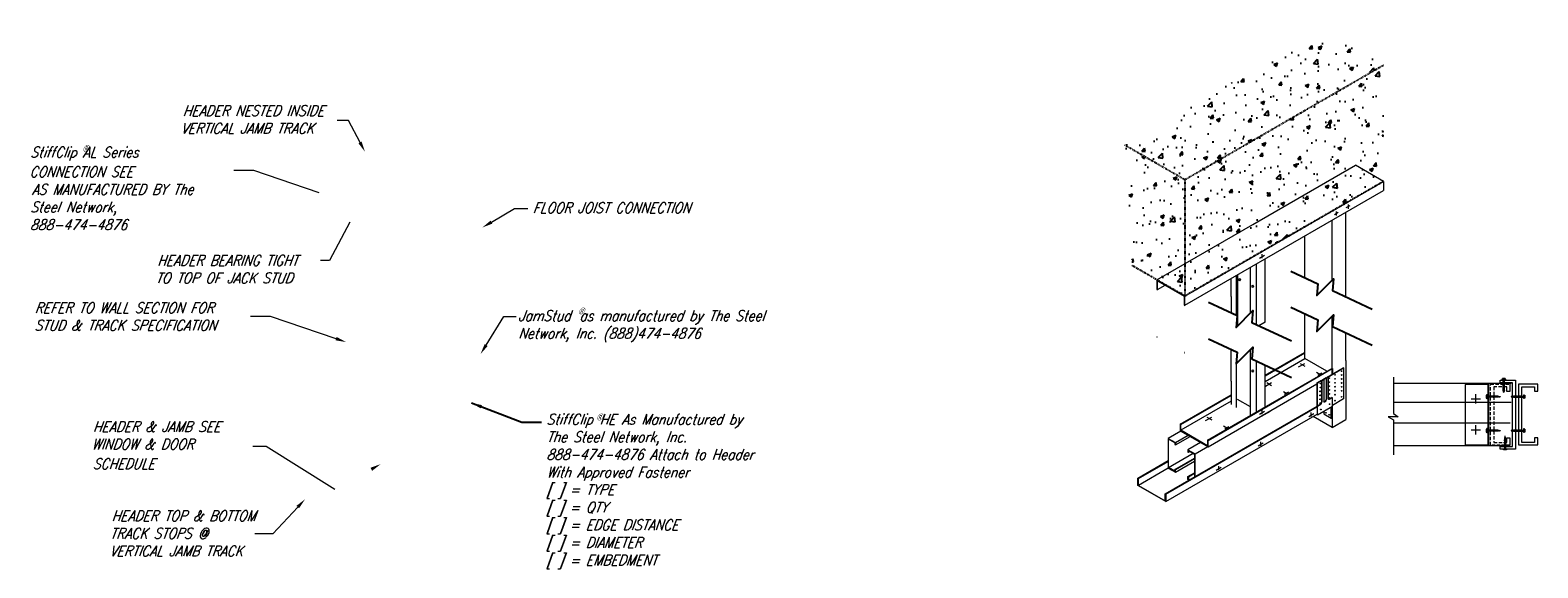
# Model space of a CAD drawing. Header units: inches. Extents: x 25731 to 27887, y -571 to 2033.
# Tile 5 of 6: x 25731 to 26016, y 603 to 705. Entities that reach past the tile are written whole.
import ezdxf

# ---------------------------------------------------------------- set-up
doc = ezdxf.new("R2010")
doc.units = ezdxf.units.IN
doc.header["$LTSCALE"] = 0.25
doc.header["$MEASUREMENT"] = 0
doc.linetypes.add('DASHED', pattern=[0.75, 0.5, -0.25])
doc.linetypes.add('Hidden 1_8_', pattern=[0.1875, 0.125, -0.0625])
for name, color, linetype, lineweight in [('FLOOR', 130, 'Hidden 1_8_', 25), ('S-ANNO-DIMS', 1, 'Continuous', 9), ('S-ANNO-TEXT', 1, 'Continuous', 9), ('S-DETL', 7, 'Continuous', 13), ('S-SECT', 5, 'Continuous', 13), ('SDTL', 6, 'Continuous', 25), ('TSN-Clips', 5, 'Continuous', 9)]:
    doc.layers.add(name, color=color, linetype=linetype, lineweight=lineweight)
doc.layers.add('T-SECT', color=252, linetype='Continuous')
doc.styles.add('ROMANS', font='romans', dxfattribs={"width": 0.85, "oblique": 20})
doc.dimstyles.get("Standard").update_dxf_attribs({"dimtxt": 0.18, "dimasz": 0.18, "dimexe": 0.18, "dimexo": 0.0625, "dimgap": 0.09, "dimtad": 0, "dimtih": 1, "dimtoh": 1, "dimdec": 4, "dimzin": 0, "dimdsep": 46, "dimtxsty": 'Standard', "dimcen": 0.09, "dimadec": 0, "dimazin": 0, "dimtfac": 1, "dimtdec": 4, "dimtofl": 0, "dimtmove": 0, "dimatfit": 3, "dimfxl": 1, "dimtolj": 1, "dimtzin": 0, "dimarcsym": 0})
pattern_1 = [(50, (25706.5314, 659.2935), (7.1726, -0.62752), [0.75, -8.25]), (355, (25706.5314, 659.2935), (-1.38751, 7.52192), [0.6, -6.6]), (100.4514, (25707.129, 659.241), (5.7851, 6.8944), [0.6374, -7.01142]), (46.1842, (25706.531, 661.2935), (10.6724, -1.6552), [1.125, -12.375]), (96.6356, (25707.421, 661.156), (9.34663, 9.74118), [0.9561, -10.51713]), (351.184, (25706.531, 661.294), (9.3466, 9.7412), [0.9, -9.9]), (21, (25707.5314, 660.7935), (5.96907, -4.02619), [0.75, -8.25]), (326, (25707.5314, 660.7935), (2.43315, 7.2515), [0.6, -6.6]), (71.4514, (25708.029, 660.458), (8.40223, 3.2253), [0.6374, -7.01142]), (37.5, (25706.5314, 659.2935), (0.121599, 3.328939), [0, -6.52, 0, -6.7, 0, -6.625]), (7.5, (25706.5314, 659.2935), (2.630695, 3.944117), [0, -3.82, 0, -6.37, 0, -2.525]), (327.5, (25704.3014, 659.2935), (5.338224, -0.225549), [0, -2.5, 0, -7.8, 0, -10.35]), (317.5, (25703.3014, 659.2935), (5.83186, 1.00105), [0, -3.25, 0, -5.18, 0, -7.35])]

msp = doc.modelspace()

# ---------------------------------------------------------------- hatches: boundary and pattern name
at = {"layer": 'FLOOR'}
h = msp.add_hatch(dxfattribs=at)
h.set_pattern_fill('AR-CONC', color=256, style=0)
h.set_pattern_definition([(50, (-194.3436, 245.27), (7.1726018, -0.6275213), [0.75, -8.25]), (355, (-194.3436, 245.27), (-1.3875133, 7.5219213), [0.6, -6.6]), (100.451444, (-193.746, 245.2176), (5.7850885, 6.8944), [0.637402, -7.0114211]), (46.1842, (-194.3436, 247.27), (10.6724133, -1.6551928), [1.125, -12.375]), (96.635635, (-193.454, 247.132), (9.3466195, 9.741186), [0.9561034, -10.5171376]), (351.184164, (-194.344, 247.27), (9.3466195, 9.741186), [0.9, -9.9]), (21, (-193.3436, 246.77), (5.9690705, -4.0261889), [0.75, -8.25]), (326, (-193.3436, 246.77), (2.4331533, 7.2515005), [0.6, -6.6]), (71.451445, (-192.846, 246.4344), (8.4022238, 3.2253115), [0.637402, -7.0114211]), (37.5, (-194.3436, 245.27), (0.12159855, 3.32893854), [0, -6.52, 0, -6.7, 0, -6.625]), (7.5, (-194.3436, 245.27), (2.63069537, 3.9441171), [0, -3.82, 0, -6.37, 0, -2.525]), (327.5, (-196.5736, 245.27), (5.33822436, -0.22554872), [0, -2.5, 0, -7.8, 0, -10.35]), (317.5, (-197.5736, 245.27), (5.8318617, 1.0010498), [0, -3.25, 0, -5.18, 0, -7.35])])
h.paths.add_polyline_path([(25987, 698.4), (25975.55, 705.01), (25937.93, 683.29), (25949.38, 676.68)])
h = msp.add_hatch(dxfattribs=at)
h.set_pattern_fill('AR-CONC', color=256, style=0)
h.set_pattern_definition(pattern_1)
h.paths.add_polyline_path([(25949.38, 676.68), (25949.38, 654.68), (25970.72, 667), (25971.81, 667.59), (25973.33, 668.47), (25976.07, 670.06), (25987, 676.37), (25987, 698.4)])
h = msp.add_hatch(dxfattribs=at)
h.set_pattern_fill('AR-CONC', color=256, style=0)
h.set_pattern_definition(pattern_1)
h.paths.add_polyline_path([(25937.93, 683.29), (25939.44, 660.41), (25940.89, 659.58), (25941.66, 659.13), (25942.09, 658.88), (25942.44, 658.68), (25949.38, 654.68), (25949.38, 676.68)])

# ---------------------------------------------------------------- linework, layer by layer
for p, q in [((25972.15, 643.88), (25972.05, 643.94)), ((25977.32, 640.9), (25977.22, 640.95)), ((25977.32, 640.9), (25977.32, 639.87))]:
    msp.add_line(p, q)
for p, q in [((25949.38, 676.68), (25987, 698.4)), ((25949.38, 676.68), (25937.93, 683.29)), ((25949.38, 676.68), (25949.38, 654.68)), ((25949.38, 654.68), (25987, 676.4)), ((25949.38, 654.68), (25939.44, 660.41))]:
    msp.add_line(p, q, dxfattribs=at)
at = {"layer": 'S-ANNO-DIMS'}
for p, q in [((25791.04, 687.87), (25788.93, 687.87)), ((25793.25, 683.75), (25791.04, 687.87)), ((25773.12, 678.43), (25769.34, 678.43)), ((25785.54, 674.23), (25773.12, 678.43)), ((25818.13, 668.65), (25822.5, 671.23)), ((25822.5, 671.23), (25825, 671.23)), ((25791.35, 668.66), (25787.46, 661.39)), ((25787.46, 661.39), (25785.78, 661.39)), ((25817.12, 645.37), (25820.49, 650.81)), ((25820.49, 650.81), (25822.8, 650.81)), ((25776.31, 650.78), (25772.52, 650.78)), ((25788.72, 646.58), (25776.31, 650.78)), ((25775.47, 626.18), (25772.94, 626.18)), ((25788.51, 617.99), (25775.47, 626.18)), ((25781.46, 614.7), (25776.73, 609.64)), ((25776.73, 609.64), (25773.36, 609.64))]:
    msp.add_line(p, q, dxfattribs=at)
for points in [[(25793.54, 683.91), (25794.19, 681.99), (25792.95, 683.59)], [(25818.3, 668.36), (25816.4, 667.63), (25817.96, 668.93)], [(25788.83, 646.9), (25790.61, 645.94), (25788.61, 646.27)], [(25817.41, 645.19), (25816.07, 643.67), (25816.84, 645.54)], [(25795.23, 622.13), (25797.14, 622.82), (25795.55, 621.55)], [(25781.22, 614.92), (25782.83, 616.16), (25781.71, 614.47)]]:
    msp.add_solid(points, dxfattribs=at)
at = {"layer": 'S-DETL'}
for p, q in [((25962.3, 668.23), (25981.69, 679.43)), ((25987, 676.37), (25981.69, 679.43)), ((25949.38, 654.64), (25987, 676.37)), ((25949.38, 652.9), (25987, 674.62)), ((25987, 676.37), (25987, 674.62)), ((25979.98, 671.4), (25980.69, 671.82)), ((25980.34, 671.98), (25980.34, 671.19)), ((25944.1, 657.73), (25962.3, 668.23)), ((25977.28, 657.65), (25977.28, 669.01)), ((25977.71, 670.1), (25978.43, 670.51)), ((25978.07, 670.68), (25978.07, 669.88)), ((25979.88, 654.52), (25979.88, 670.51)), ((25972.15, 658.85), (25972.15, 666.04)), ((25963.53, 661.85), (25964.49, 662.4)), ((25963.96, 662.59), (25963.96, 661.85)), ((25961.86, 651.47), (25961.86, 660.1)), ((25962.94, 660.73), (25962.94, 649.26)), ((25964.6, 649.7), (25964.6, 661.68)), ((25944.1, 657.73), (25944.1, 655.91)), ((25944.1, 657.73), (25949.42, 654.66)), ((25944.21, 655.85), (25944.21, 657.53)), ((25944.21, 657.53), (25949.28, 654.6)), ((25944.25, 655.87), (25945.66, 656.69)), ((25958.17, 654.59), (25958.17, 657.97)), ((25959.21, 651), (25959.21, 658.57)), ((25959.4, 658.68), (25959.4, 649.01)), ((25972.15, 658.13), (25972.15, 658.85)), ((25944.1, 655.91), (25944.21, 655.85)), ((25949.28, 654.6), (25949.28, 652.91)), ((25949.38, 652.9), (25949.38, 654.68)), ((25958.17, 654.59), (25958.17, 651.49)), ((25949.28, 652.91), (25949.39, 652.85)), ((25972.15, 642.82), (25972.15, 651.31)), ((25977.28, 640.92), (25977.28, 650.83)), ((25964.6, 649.7), (25963.44, 649.03)), ((25979.88, 642.42), (25979.88, 647.7)), ((25958.17, 638.55), (25958.17, 644.57)), ((25961.86, 632.09), (25961.86, 644.56)), ((25962.94, 642.35), (25962.94, 632.71)), ((25964.6, 639.64), (25972.05, 643.94)), ((25964.6, 639.52), (25972.15, 643.88)), ((25967, 639.84), (25972.15, 642.82)), ((25976.3, 640.43), (25972.15, 642.82)), ((25979.88, 642.42), (25979.89, 631.28)), ((25959.21, 633.52), (25959.21, 641.9)), ((25964.6, 633.67), (25964.6, 641.57)), ((25964.6, 638.46), (25967, 639.84)), ((25965.61, 634.25), (25977.22, 640.95)), ((25965.61, 634.14), (25977.32, 640.9)), ((25970.95, 641.23), (25972.11, 641.9)), ((25971.21, 641.87), (25972.11, 641.35)), ((25975.09, 639.72), (25974.34, 640.16)), ((25974.57, 639.67), (25975.34, 640.12)), ((25953.81, 626.1), (25974.42, 638)), ((25958.17, 638.55), (25958.17, 634.12)), ((25964.68, 637.61), (25965.84, 638.28)), ((25964.94, 638.25), (25965.84, 637.73)), ((25968.82, 636.1), (25968.07, 636.54)), ((25945.69, 617.17), (25974.48, 633.79)), ((25948.53, 630.36), (25958.17, 635.92)), ((25948.63, 630.3), (25958.17, 635.8)), ((25958.17, 634.74), (25948.63, 629.24)), ((25953.71, 627.38), (25965.61, 634.25)), ((25953.81, 627.32), (25965.61, 634.14)), ((25961.86, 633.64), (25959.4, 635.06)), ((25968.3, 636.05), (25969.07, 636.5)), ((25977.3, 633.81), (25977.3, 629.78)), ((25945.8, 617.11), (25974.48, 633.67)), ((25945.8, 615.72), (25974.48, 632.29)), ((25953.32, 631.06), (25954.49, 631.73)), ((25953.59, 631.69), (25954.49, 631.18)), ((25963.53, 632.29), (25964.49, 632.85)), ((25963.95, 631.91), (25965.61, 632.87)), ((25963.96, 633.04), (25963.96, 632.3)), ((25972.86, 631.82), (25973.82, 632.38)), ((25973.29, 632.57), (25973.29, 631.83)), ((25977.3, 629.78), (25973.72, 631.84)), ((25977.3, 629.78), (25979.89, 631.28)), ((25948.66, 629.09), (25946.25, 627.7)), ((25947.64, 626.9), (25950.03, 628.28)), ((25947.64, 626.46), (25950.41, 628.06)), ((25948.53, 630.36), (25948.53, 629.15)), ((25948.63, 630.3), (25948.53, 630.36)), ((25948.53, 629.15), (25953.81, 626.1)), ((25948.63, 629.24), (25948.63, 630.3)), ((25953.71, 626.31), (25948.64, 629.24)), ((25957.47, 629.55), (25956.72, 629.99)), ((25956.95, 629.5), (25957.72, 629.94)), ((25946.25, 627.7), (25946.25, 622.08)), ((25946.25, 627.7), (25947.64, 626.9)), ((25946.31, 622.18), (25946.31, 627.6)), ((25946.31, 627.6), (25947.53, 626.9)), ((25947.53, 626.9), (25947.53, 626.51)), ((25947.53, 626.51), (25947.62, 626.45)), ((25947.64, 626.9), (25947.64, 626.46)), ((25952.4, 626.93), (25949.99, 625.54)), ((25949.99, 625.54), (25949.99, 625.1)), ((25949.99, 625.54), (25951.37, 624.74)), ((25950.07, 625.06), (25950.07, 625.39)), ((25950.07, 625.39), (25951.25, 624.71)), ((25950.07, 625.06), (25950.35, 625.22)), ((25951.37, 624.74), (25953.77, 626.13)), ((25953.71, 627.38), (25953.71, 626.31)), ((25953.81, 627.32), (25953.71, 627.38)), ((25953.81, 626.1), (25953.81, 627.32)), ((25963.27, 626.28), (25964.23, 626.84)), ((25963.7, 627.03), (25963.7, 626.29)), ((25940.52, 620.17), (25946.25, 623.48)), ((25940.62, 620.08), (25946.26, 623.34)), ((25946.31, 622.18), (25950.98, 624.87)), ((25947.53, 621.83), (25951.25, 623.98)), ((25947.62, 621.78), (25951.25, 623.88)), ((25947.62, 621.28), (25951.23, 623.37)), ((25949.99, 625.1), (25950.07, 625.06)), ((25951.25, 624.71), (25951.25, 620.38)), ((25951.36, 620.44), (25951.36, 624.76)), ((25955.33, 621.7), (25956.29, 622.26)), ((25955.77, 622.45), (25955.77, 621.71)), ((25940.52, 618.77), (25940.52, 620.17)), ((25940.52, 620.17), (25940.64, 620.1)), ((25946.26, 622.06), (25940.62, 618.8)), ((25940.62, 618.8), (25940.62, 620.08)), ((25946.25, 622.08), (25947.62, 621.28)), ((25947.53, 621.47), (25946.31, 622.18)), ((25947.53, 621.83), (25947.53, 621.47)), ((25947.62, 621.78), (25947.53, 621.83)), ((25947.62, 621.28), (25947.62, 621.78)), ((25949.98, 620.46), (25951.25, 621.2)), ((25949.98, 620.46), (25950.07, 620.41)), ((25949.98, 619.94), (25949.98, 620.46)), ((25950.24, 619.79), (25949.98, 619.94)), ((25950.07, 620.41), (25951.25, 621.1)), ((25950.07, 620.41), (25950.07, 620.03)), ((25950.07, 620.03), (25950.36, 619.86)), ((25945.8, 615.72), (25940.52, 618.77)), ((25940.62, 618.8), (25945.69, 615.87)), ((25945.69, 615.87), (25945.69, 617.17)), ((25945.69, 617.17), (25945.8, 617.11)), ((25945.8, 617.11), (25945.8, 615.72))]:
    msp.add_line(p, q, dxfattribs=at)
for centre in [(25959.81, 657.74), (25962.27, 656.49), (25962.27, 640.46)]:
    msp.add_ellipse(centre, major_axis=(0, -0.236), ratio=0.571966, start_param=3.141593, end_param=9.424778, dxfattribs=at)
at = {"layer": 'S-SECT', "ltscale": 5}
for p, q in [((25988.91, 639.29), (25988.91, 632.39)), ((26009.1, 638.21), (26009.1, 638.7)), ((26009.1, 638.7), (26012.02, 638.7)), ((26011.41, 638.21), (26009.1, 638.21)), ((26009.52, 638.9), (26009.44, 638.9)), ((26009.44, 638.9), (26009.44, 638.84)), ((26009.44, 638.84), (26009.7, 638.84)), ((26010.08, 639.04), (26009.52, 639.04)), ((26009.52, 639.04), (26009.52, 638.9)), ((26009.61, 638.16), (26010.01, 638.1)), ((26009.61, 637.27), (26010.01, 637.21)), ((26009.62, 638.46), (26010, 638.4)), ((26009.62, 637.57), (26010, 637.5)), ((26009.63, 637.86), (26010, 637.79)), ((26009.7, 636.85), (26009.7, 638.84)), ((26009.76, 636.43), (26009.7, 636.85)), ((26009.9, 636.85), (26009.83, 636.43)), ((26009.9, 636.85), (26009.9, 638.84)), ((26009.9, 638.84), (26010.17, 638.84)), ((26010.08, 638.9), (26010.08, 639.04)), ((26010.17, 638.9), (26010.08, 638.9)), ((26010.17, 638.84), (26010.17, 638.9)), ((26010.34, 636.59), (26010.34, 637.47)), ((26010.95, 636.59), (26010.34, 636.59)), ((26010.95, 637.95), (26010.95, 636.59)), ((26011.41, 626.17), (26011.41, 638.21)), ((26012.02, 638.7), (26012.02, 625.68)), ((26016.24, 637.97), (26012.57, 637.97)), ((26012.57, 637.97), (26012.57, 626.45)), ((26013.18, 626.94), (26013.18, 637.48)), ((26013.18, 637.48), (26015.63, 637.48)), ((26015.63, 637.48), (26015.63, 636.61)), ((26015.63, 636.61), (26016.24, 636.61)), ((26016.24, 636.61), (26016.24, 637.97)), ((26003.63, 635.21), (26005.38, 635.21)), ((26004.5, 634.33), (26004.5, 636.08)), ((26006.46, 635.88), (26006.46, 635.31)), ((26006.6, 635.88), (26006.46, 635.88)), ((26006.46, 635.31), (26006.6, 635.31)), ((26006.66, 635.96), (26006.6, 635.96)), ((26006.6, 635.96), (26006.6, 635.88)), ((26006.6, 635.31), (26006.6, 635.23)), ((26006.6, 635.23), (26006.66, 635.23)), ((26006.66, 635.69), (26006.66, 635.96)), ((26008.65, 635.69), (26006.66, 635.69)), ((26008.65, 635.49), (26006.66, 635.49)), ((26006.66, 635.23), (26006.66, 635.49)), ((26007.04, 635.42), (26007.1, 635.8)), ((26007.34, 635.41), (26007.4, 635.81)), ((26007.65, 635.43), (26007.71, 635.8)), ((26007.93, 635.42), (26008, 635.8)), ((26008.23, 635.41), (26008.3, 635.81)), ((26008.65, 635.69), (26009.08, 635.63)), ((26009.08, 635.56), (26008.65, 635.49)), ((26009.08, 635.63), (26009.08, 635.56)), ((26009.83, 636.43), (26009.76, 636.43)), ((26011.6, 635.69), (26011.18, 635.63)), ((26011.18, 635.63), (26011.18, 635.56)), ((26011.18, 635.56), (26011.6, 635.49)), ((26011.6, 635.69), (26013.6, 635.69)), ((26011.6, 635.49), (26013.6, 635.49)), ((26012.03, 635.41), (26011.96, 635.81)), ((26012.32, 635.42), (26012.26, 635.8)), ((26012.61, 635.43), (26012.55, 635.8)), ((26012.92, 635.41), (26012.86, 635.81)), ((26013.22, 635.42), (26013.15, 635.8)), ((26013.6, 635.69), (26013.6, 635.96)), ((26013.6, 635.96), (26013.66, 635.96)), ((26013.6, 635.23), (26013.6, 635.49)), ((26013.66, 635.23), (26013.6, 635.23)), ((26013.66, 635.96), (26013.66, 635.88)), ((26013.66, 635.88), (26013.8, 635.88)), ((26013.8, 635.31), (26013.66, 635.31)), ((26013.66, 635.31), (26013.66, 635.23)), ((26013.8, 635.88), (26013.8, 635.31)), ((25987.92, 631.79), (25988.91, 631.19)), ((25989.81, 631.79), (25987.92, 631.79)), ((25988.91, 632.39), (25989.81, 631.79)), ((25988.91, 631.19), (25988.91, 624.59)), ((26003.63, 629.33), (26005.38, 629.33)), ((26004.5, 628.46), (26004.5, 630.21)), ((26006.46, 629.46), (26006.46, 628.9)), ((26006.6, 629.46), (26006.46, 629.46)), ((26006.46, 628.9), (26006.6, 628.9)), ((26006.66, 629.55), (26006.6, 629.55)), ((26006.6, 629.55), (26006.6, 629.46)), ((26006.6, 628.9), (26006.6, 628.82)), ((26006.6, 628.82), (26006.66, 628.82)), ((26006.66, 629.28), (26006.66, 629.55)), ((26008.65, 629.28), (26006.66, 629.28)), ((26008.65, 629.08), (26006.66, 629.08)), ((26006.66, 628.82), (26006.66, 629.08)), ((26007.04, 629), (26007.1, 629.38)), ((26007.34, 628.99), (26007.4, 629.39)), ((26007.65, 629.01), (26007.71, 629.38)), ((26007.93, 629), (26008, 629.38)), ((26008.23, 628.99), (26008.3, 629.39)), ((26008.65, 629.28), (26009.08, 629.21)), ((26009.08, 629.14), (26008.65, 629.08)), ((26009.08, 629.21), (26009.08, 629.14)), ((26010, 628.13), (26009.94, 627.71)), ((26010.07, 628.13), (26010, 628.13)), ((26010.14, 627.71), (26010.07, 628.13)), ((26011.6, 629.28), (26011.18, 629.21)), ((26011.18, 629.21), (26011.18, 629.14)), ((26011.18, 629.14), (26011.6, 629.08)), ((26011.6, 629.28), (26013.6, 629.28)), ((26011.6, 629.08), (26013.6, 629.08)), ((26012.03, 628.99), (26011.96, 629.39)), ((26012.32, 629), (26012.26, 629.38)), ((26012.61, 629.01), (26012.55, 629.38)), ((26012.92, 628.99), (26012.86, 629.39)), ((26013.22, 629), (26013.15, 629.38)), ((26013.6, 629.55), (26013.66, 629.55)), ((26013.6, 629.28), (26013.6, 629.55)), ((26013.6, 628.82), (26013.6, 629.08)), ((26013.66, 628.82), (26013.6, 628.82)), ((26013.66, 629.55), (26013.66, 629.46)), ((26013.66, 629.46), (26013.8, 629.46)), ((26013.8, 628.9), (26013.66, 628.9)), ((26013.66, 628.9), (26013.66, 628.82)), ((26013.8, 629.46), (26013.8, 628.9)), ((26009.1, 626.17), (26011.41, 626.17)), ((26009.1, 625.68), (26009.1, 626.17)), ((26012.02, 625.68), (26009.1, 625.68)), ((26009.68, 625.71), (26009.94, 625.71)), ((26009.68, 625.66), (26009.68, 625.71)), ((26009.76, 625.66), (26009.68, 625.66)), ((26009.76, 625.51), (26009.76, 625.66)), ((26010.33, 625.51), (26009.76, 625.51)), ((26009.85, 627.29), (26010.26, 627.35)), ((26009.85, 626.39), (26010.26, 626.45)), ((26009.86, 626.99), (26010.25, 627.05)), ((26009.86, 626.09), (26010.25, 626.16)), ((26009.87, 626.7), (26010.25, 626.76)), ((26009.94, 627.71), (26009.94, 625.71)), ((26010.14, 627.71), (26010.14, 625.71)), ((26010.14, 625.71), (26010.41, 625.71)), ((26010.33, 625.65), (26010.33, 625.51)), ((26010.41, 625.65), (26010.33, 625.65)), ((26010.34, 626.92), (26010.34, 627.8)), ((26010.34, 627.8), (26010.95, 627.8)), ((26010.41, 625.71), (26010.41, 625.65)), ((26010.95, 627.8), (26010.95, 626.44)), ((26012.57, 626.45), (26016.24, 626.45)), ((26015.63, 626.94), (26013.18, 626.94)), ((26016.24, 627.81), (26015.63, 627.81)), ((26015.63, 627.81), (26015.63, 626.94)), ((26016.24, 626.45), (26016.24, 627.81))]:
    msp.add_line(p, q, dxfattribs=at)
at = {"layer": 'S-SECT'}
for p, q in [((26011.17, 638.06), (25989.04, 638.06)), ((26002.45, 637.89), (26002.45, 626.47)), ((26006.98, 637.89), (26002.45, 637.89)), ((26006.75, 637.89), (26006.75, 626.47)), ((26006.98, 626.47), (26006.98, 637.89)), ((26009.44, 638.89), (26009.49, 638.84)), ((26009.5, 638.9), (26009.55, 638.84)), ((26009.52, 639.01), (26009.69, 638.84)), ((26009.52, 638.94), (26009.62, 638.84)), ((26009.55, 639.04), (26009.9, 638.7)), ((26009.62, 639.04), (26009.9, 638.76)), ((26009.69, 639.04), (26009.9, 638.83)), ((26009.7, 638.83), (26009.9, 638.63)), ((26009.7, 638.77), (26009.9, 638.56)), ((26009.7, 638.7), (26009.9, 638.5)), ((26009.7, 638.63), (26009.9, 638.43)), ((26009.7, 638.57), (26009.9, 638.36)), ((26009.7, 638.5), (26009.9, 638.3)), ((26009.7, 638.43), (26009.9, 638.23)), ((26009.7, 638.37), (26009.9, 638.16)), ((26009.7, 638.3), (26009.9, 638.1)), ((26009.7, 638.23), (26009.9, 638.03)), ((26009.7, 638.17), (26009.9, 637.96)), ((26009.7, 638.1), (26009.9, 637.9)), ((26009.7, 638.03), (26009.9, 637.83)), ((26009.7, 637.97), (26009.9, 637.76)), ((26009.7, 637.9), (26009.9, 637.7)), ((26009.7, 637.83), (26009.9, 637.63)), ((26009.7, 637.77), (26009.9, 637.56)), ((26009.7, 637.7), (26009.9, 637.5)), ((26009.7, 637.63), (26009.9, 637.43)), ((26009.7, 637.57), (26009.9, 637.36)), ((26009.7, 637.5), (26009.9, 637.3)), ((26009.7, 637.43), (26009.9, 637.23)), ((26009.7, 637.37), (26009.9, 637.16)), ((26009.7, 637.3), (26009.9, 637.1)), ((26009.7, 637.23), (26009.9, 637.03)), ((26009.7, 637.17), (26009.9, 636.96)), ((26009.7, 637.1), (26009.9, 636.9)), ((26009.7, 637.03), (26009.9, 636.83)), ((26009.7, 636.97), (26009.89, 636.78)), ((26009.7, 636.9), (26009.88, 636.72)), ((26009.7, 636.83), (26009.87, 636.66)), ((26009.71, 636.75), (26009.86, 636.6)), ((26009.72, 636.68), (26009.85, 636.55)), ((26009.73, 636.6), (26009.84, 636.49)), ((26009.75, 639.04), (26009.95, 638.84)), ((26009.82, 639.04), (26010.02, 638.84)), ((26009.89, 639.04), (26010.09, 638.84)), ((26009.95, 639.04), (26010.08, 638.91)), ((26010.02, 639.04), (26010.08, 638.98)), ((26010.09, 638.9), (26010.15, 638.84)), ((26010.16, 638.9), (26010.17, 638.9)), ((26011.17, 634.46), (25989.04, 634.46)), ((26006.46, 635.81), (26006.52, 635.88)), ((26006.46, 635.68), (26006.66, 635.88)), ((26006.46, 635.75), (26006.59, 635.88)), ((26006.46, 635.61), (26006.66, 635.82)), ((26006.46, 635.55), (26006.66, 635.75)), ((26006.46, 635.35), (26006.8, 635.69)), ((26006.46, 635.41), (26006.74, 635.69)), ((26006.46, 635.48), (26006.67, 635.69)), ((26006.49, 635.31), (26006.66, 635.48)), ((26006.56, 635.31), (26006.66, 635.42)), ((26006.6, 635.96), (26006.61, 635.96)), ((26006.6, 635.89), (26006.66, 635.95)), ((26006.6, 635.29), (26006.66, 635.35)), ((26006.61, 635.23), (26006.66, 635.28)), ((26006.67, 635.49), (26006.87, 635.69)), ((26006.73, 635.49), (26006.94, 635.69)), ((26006.8, 635.49), (26007, 635.69)), ((26006.87, 635.49), (26007.07, 635.69)), ((26006.93, 635.49), (26007.14, 635.69)), ((26007, 635.49), (26007.2, 635.69)), ((26007.07, 635.49), (26007.27, 635.69)), ((26007.13, 635.49), (26007.34, 635.69)), ((26007.2, 635.49), (26007.4, 635.69)), ((26007.27, 635.49), (26007.47, 635.69)), ((26007.33, 635.49), (26007.54, 635.69)), ((26007.4, 635.49), (26007.6, 635.69)), ((26007.47, 635.49), (26007.67, 635.69)), ((26007.53, 635.49), (26007.74, 635.69)), ((26007.6, 635.49), (26007.8, 635.69)), ((26007.67, 635.49), (26007.87, 635.69)), ((26007.73, 635.49), (26007.94, 635.69)), ((26007.8, 635.49), (26008, 635.69)), ((26007.87, 635.49), (26008.07, 635.69)), ((26007.93, 635.49), (26008.14, 635.69)), ((26008, 635.49), (26008.2, 635.69)), ((26008.07, 635.49), (26008.27, 635.69)), ((26008.13, 635.49), (26008.34, 635.69)), ((26008.2, 635.49), (26008.4, 635.69)), ((26008.27, 635.49), (26008.47, 635.69)), ((26008.33, 635.49), (26008.54, 635.69)), ((26008.4, 635.49), (26008.6, 635.69)), ((26008.47, 635.49), (26008.67, 635.69)), ((26008.53, 635.49), (26008.73, 635.68)), ((26008.6, 635.49), (26008.78, 635.67)), ((26008.67, 635.49), (26008.84, 635.67)), ((26008.75, 635.51), (26008.9, 635.66)), ((26008.83, 635.52), (26008.96, 635.65)), ((26008.91, 635.53), (26009.01, 635.64)), ((26008.98, 635.54), (26009.07, 635.63)), ((26009.06, 635.55), (26009.08, 635.57)), ((26009.75, 636.52), (26009.83, 636.43)), ((26009.76, 636.44), (26009.77, 636.43)), ((26011.19, 635.55), (26011.18, 635.57)), ((26011.27, 635.54), (26011.19, 635.63)), ((26011.35, 635.53), (26011.24, 635.64)), ((26011.43, 635.52), (26011.3, 635.65)), ((26011.51, 635.51), (26011.36, 635.66)), ((26011.59, 635.49), (26011.42, 635.67)), ((26011.66, 635.49), (26011.47, 635.67)), ((26011.72, 635.49), (26011.53, 635.68)), ((26011.79, 635.49), (26011.59, 635.69)), ((26011.86, 635.49), (26011.65, 635.69)), ((26011.92, 635.49), (26011.72, 635.69)), ((26011.99, 635.49), (26011.79, 635.69)), ((26012.06, 635.49), (26011.85, 635.69)), ((26012.12, 635.49), (26011.92, 635.69)), ((26012.19, 635.49), (26011.99, 635.69)), ((26012.26, 635.49), (26012.05, 635.69)), ((26012.32, 635.49), (26012.12, 635.69)), ((26012.39, 635.49), (26012.19, 635.69)), ((26012.46, 635.49), (26012.25, 635.69)), ((26012.52, 635.49), (26012.32, 635.69)), ((26012.59, 635.49), (26012.39, 635.69)), ((26012.66, 635.49), (26012.45, 635.69)), ((26012.72, 635.49), (26012.52, 635.69)), ((26012.79, 635.49), (26012.59, 635.69)), ((26012.86, 635.49), (26012.65, 635.69)), ((26012.92, 635.49), (26012.72, 635.69)), ((26012.99, 635.49), (26012.79, 635.69)), ((26013.06, 635.49), (26012.85, 635.69)), ((26013.12, 635.49), (26012.92, 635.69)), ((26013.19, 635.49), (26012.99, 635.69)), ((26013.26, 635.49), (26013.05, 635.69)), ((26013.32, 635.49), (26013.12, 635.69)), ((26013.39, 635.49), (26013.19, 635.69)), ((26013.46, 635.49), (26013.25, 635.69)), ((26013.52, 635.49), (26013.32, 635.69)), ((26013.59, 635.49), (26013.39, 635.69)), ((26013.8, 635.35), (26013.45, 635.69)), ((26013.8, 635.41), (26013.52, 635.69)), ((26013.8, 635.48), (26013.59, 635.69)), ((26013.66, 635.89), (26013.6, 635.95)), ((26013.8, 635.68), (26013.6, 635.88)), ((26013.8, 635.61), (26013.6, 635.82)), ((26013.8, 635.55), (26013.6, 635.75)), ((26013.77, 635.31), (26013.6, 635.48)), ((26013.7, 635.31), (26013.6, 635.42)), ((26013.66, 635.29), (26013.6, 635.35)), ((26013.65, 635.23), (26013.6, 635.28)), ((26013.66, 635.96), (26013.65, 635.96)), ((26013.8, 635.75), (26013.67, 635.88)), ((26013.8, 635.81), (26013.73, 635.88)), ((26010.97, 630.56), (25988.94, 630.56)), ((26006.46, 629.26), (26006.66, 629.47)), ((26006.46, 629.4), (26006.52, 629.46)), ((26006.46, 629.33), (26006.59, 629.46)), ((26006.46, 629.2), (26006.66, 629.4)), ((26006.46, 629.13), (26006.66, 629.33)), ((26006.46, 628.93), (26006.8, 629.28)), ((26006.46, 629), (26006.74, 629.28)), ((26006.46, 629.06), (26006.67, 629.28)), ((26006.49, 628.9), (26006.66, 629.07)), ((26006.56, 628.9), (26006.66, 629)), ((26006.6, 629.54), (26006.61, 629.55)), ((26006.6, 629.47), (26006.66, 629.53)), ((26006.6, 628.88), (26006.66, 628.93)), ((26006.61, 628.82), (26006.66, 628.87)), ((26006.67, 629.08), (26006.87, 629.28)), ((26006.73, 629.08), (26006.94, 629.28)), ((26006.8, 629.08), (26007, 629.28)), ((26006.87, 629.08), (26007.07, 629.28)), ((26006.93, 629.08), (26007.14, 629.28)), ((26007, 629.08), (26007.2, 629.28)), ((26007.07, 629.08), (26007.27, 629.28)), ((26007.13, 629.08), (26007.34, 629.28)), ((26007.2, 629.08), (26007.4, 629.28)), ((26007.27, 629.08), (26007.47, 629.28)), ((26007.33, 629.08), (26007.54, 629.28)), ((26007.4, 629.08), (26007.6, 629.28)), ((26007.47, 629.08), (26007.67, 629.28)), ((26007.53, 629.08), (26007.74, 629.28)), ((26007.6, 629.08), (26007.8, 629.28)), ((26007.67, 629.08), (26007.87, 629.28)), ((26007.73, 629.08), (26007.94, 629.28)), ((26007.8, 629.08), (26008, 629.28)), ((26007.87, 629.08), (26008.07, 629.28)), ((26007.93, 629.08), (26008.14, 629.28)), ((26008, 629.08), (26008.2, 629.28)), ((26008.07, 629.08), (26008.27, 629.28)), ((26008.13, 629.08), (26008.34, 629.28)), ((26008.2, 629.08), (26008.4, 629.28)), ((26008.27, 629.08), (26008.47, 629.28)), ((26008.33, 629.08), (26008.54, 629.28)), ((26008.4, 629.08), (26008.6, 629.28)), ((26008.47, 629.08), (26008.67, 629.28)), ((26008.53, 629.08), (26008.73, 629.27)), ((26008.6, 629.08), (26008.78, 629.26)), ((26008.67, 629.08), (26008.84, 629.25)), ((26008.75, 629.09), (26008.9, 629.24)), ((26008.83, 629.1), (26008.96, 629.23)), ((26008.91, 629.11), (26009.01, 629.22)), ((26008.98, 629.13), (26009.07, 629.21)), ((26009.06, 629.14), (26009.08, 629.15)), ((26009.96, 627.88), (26010.09, 628.01)), ((26009.98, 627.96), (26010.08, 628.07)), ((26009.99, 628.04), (26010.08, 628.12)), ((26010, 628.12), (26010.01, 628.13)), ((26011.19, 629.14), (26011.18, 629.15)), ((26011.27, 629.13), (26011.19, 629.21)), ((26011.35, 629.11), (26011.24, 629.22)), ((26011.43, 629.1), (26011.3, 629.23)), ((26011.51, 629.09), (26011.36, 629.24)), ((26011.59, 629.08), (26011.42, 629.25)), ((26011.66, 629.08), (26011.47, 629.26)), ((26011.72, 629.08), (26011.53, 629.27)), ((26011.79, 629.08), (26011.59, 629.28)), ((26011.86, 629.08), (26011.65, 629.28)), ((26011.92, 629.08), (26011.72, 629.28)), ((26011.99, 629.08), (26011.79, 629.28)), ((26012.06, 629.08), (26011.85, 629.28)), ((26012.12, 629.08), (26011.92, 629.28)), ((26012.19, 629.08), (26011.99, 629.28)), ((26012.26, 629.08), (26012.05, 629.28)), ((26012.32, 629.08), (26012.12, 629.28)), ((26012.39, 629.08), (26012.19, 629.28)), ((26012.46, 629.08), (26012.25, 629.28)), ((26012.52, 629.08), (26012.32, 629.28)), ((26012.59, 629.08), (26012.39, 629.28)), ((26012.66, 629.08), (26012.45, 629.28)), ((26012.72, 629.08), (26012.52, 629.28)), ((26012.79, 629.08), (26012.59, 629.28)), ((26012.86, 629.08), (26012.65, 629.28)), ((26012.92, 629.08), (26012.72, 629.28)), ((26012.99, 629.08), (26012.79, 629.28)), ((26013.06, 629.08), (26012.85, 629.28)), ((26013.12, 629.08), (26012.92, 629.28)), ((26013.19, 629.08), (26012.99, 629.28)), ((26013.26, 629.08), (26013.05, 629.28)), ((26013.32, 629.08), (26013.12, 629.28)), ((26013.39, 629.08), (26013.19, 629.28)), ((26013.46, 629.08), (26013.25, 629.28)), ((26013.52, 629.08), (26013.32, 629.28)), ((26013.59, 629.08), (26013.39, 629.28)), ((26013.8, 628.93), (26013.45, 629.28)), ((26013.8, 629), (26013.52, 629.28)), ((26013.8, 629.06), (26013.59, 629.28)), ((26013.66, 629.47), (26013.6, 629.53)), ((26013.8, 629.26), (26013.6, 629.47)), ((26013.8, 629.2), (26013.6, 629.4)), ((26013.8, 629.13), (26013.6, 629.33)), ((26013.77, 628.9), (26013.6, 629.07)), ((26013.7, 628.9), (26013.6, 629)), ((26013.66, 628.88), (26013.6, 628.93)), ((26013.65, 628.82), (26013.6, 628.87)), ((26013.66, 629.54), (26013.65, 629.55)), ((26013.8, 629.33), (26013.67, 629.46)), ((26013.8, 629.4), (26013.73, 629.46)), ((26010.97, 626.26), (25988.94, 626.26)), ((26002.45, 626.47), (26006.98, 626.47)), ((26009.68, 625.66), (26009.73, 625.71)), ((26009.74, 625.66), (26009.8, 625.71)), ((26009.76, 625.61), (26009.86, 625.71)), ((26009.76, 625.54), (26009.93, 625.71)), ((26009.79, 625.51), (26010.14, 625.86)), ((26009.86, 625.51), (26010.14, 625.79)), ((26009.93, 625.51), (26010.14, 625.72)), ((26009.94, 627.72), (26010.11, 627.89)), ((26009.94, 627.65), (26010.12, 627.84)), ((26009.94, 627.59), (26010.13, 627.78)), ((26009.94, 627.52), (26010.14, 627.72)), ((26009.94, 627.45), (26010.14, 627.66)), ((26009.94, 627.39), (26010.14, 627.59)), ((26009.94, 627.32), (26010.14, 627.52)), ((26009.94, 627.25), (26010.14, 627.46)), ((26009.94, 627.19), (26010.14, 627.39)), ((26009.94, 627.12), (26010.14, 627.32)), ((26009.94, 627.05), (26010.14, 627.26)), ((26009.94, 626.99), (26010.14, 627.19)), ((26009.94, 626.92), (26010.14, 627.12)), ((26009.94, 626.85), (26010.14, 627.06)), ((26009.94, 626.79), (26010.14, 626.99)), ((26009.94, 626.72), (26010.14, 626.92)), ((26009.94, 626.65), (26010.14, 626.86)), ((26009.94, 626.59), (26010.14, 626.79)), ((26009.94, 626.52), (26010.14, 626.72)), ((26009.94, 626.45), (26010.14, 626.66)), ((26009.94, 626.39), (26010.14, 626.59)), ((26009.94, 626.32), (26010.14, 626.52)), ((26009.94, 626.25), (26010.14, 626.46)), ((26009.94, 626.19), (26010.14, 626.39)), ((26009.94, 626.12), (26010.14, 626.32)), ((26009.94, 626.05), (26010.14, 626.26)), ((26009.94, 625.99), (26010.14, 626.19)), ((26009.94, 625.92), (26010.14, 626.12)), ((26009.94, 625.85), (26010.14, 626.06)), ((26009.94, 625.79), (26010.14, 625.99)), ((26009.94, 625.72), (26010.14, 625.92)), ((26009.95, 627.8), (26010.1, 627.95)), ((26009.99, 625.51), (26010.2, 625.71)), ((26010.06, 625.51), (26010.26, 625.71)), ((26010.13, 625.51), (26010.33, 625.71)), ((26010.19, 625.51), (26010.33, 625.64)), ((26010.26, 625.51), (26010.33, 625.58)), ((26010.34, 625.65), (26010.4, 625.71)), ((26010.4, 625.65), (26010.41, 625.66))]:
    msp.add_line(p, q, dxfattribs=at)
at = {"layer": 'S-SECT', "linetype": 'DASHED', "ltscale": 5}
for p, q in [((26007.28, 626.44), (26007.28, 637.95)), ((26007.28, 637.95), (26010.95, 637.95)), ((26007.89, 637.47), (26007.89, 626.92)), ((26010.34, 637.47), (26007.89, 637.47)), ((26010.95, 626.44), (26007.28, 626.44)), ((26007.89, 626.92), (26010.34, 626.92))]:
    msp.add_line(p, q, dxfattribs=at)
at = {"layer": 'S-SECT', "linetype": 'ByBlock', "ltscale": 5}
msp.add_line((26012.02, 638.51), (26012.02, 632.41), dxfattribs=at)
at = {"layer": 'SDTL', "linetype": 'Continuous'}
for points in [[(25969.45, 659.39), (25974.59, 656.99), (25974.39, 654.76), (25977.56, 657.93), (25977.36, 655.7), (25984.9, 652.18)], [(25953.91, 653.47), (25959.31, 650.96), (25959.11, 648.72), (25962.28, 651.89), (25962.08, 649.66), (25969.62, 646.15)], [(25969.45, 652.56), (25974.59, 650.17), (25974.39, 647.94), (25977.56, 651.11), (25977.36, 648.88), (25984.9, 645.36)], [(25953.91, 646.56), (25959.31, 644.04), (25959.11, 641.81), (25962.28, 644.98), (25962.08, 642.75), (25969.62, 639.23)]]:
    msp.add_lwpolyline(points, dxfattribs=at)
at = {"layer": 'T-SECT'}
for p, q in [((25944.11, 646.94), (25944.15, 646.92)), ((25949.38, 643.89), (25949.34, 643.92))]:
    msp.add_line(p, q, dxfattribs=at)
at = {"layer": 'TSN-Clips'}
for p, q in [((25976.37, 639.32), (25979.4, 641.07)), ((25976.49, 639.32), (25979.46, 641.04)), ((25979.46, 641.04), (25979.4, 641.07)), ((25979.46, 641.04), (25979.46, 635.16)), ((25974.42, 638.2), (25975.29, 638.7)), ((25974.42, 638.2), (25974.42, 633.82)), ((25974.48, 638.16), (25974.42, 638.2)), ((25974.48, 638.16), (25975.29, 638.63)), ((25974.48, 638.16), (25974.48, 633.86)), ((25975.35, 638.66), (25975.29, 638.7)), ((25975.29, 638.63), (25975.29, 634.57)), ((25975.35, 638.59), (25975.29, 638.63)), ((25975.35, 638.66), (25975.56, 638.79)), ((25975.69, 638.79), (25975.35, 638.59)), ((25975.35, 638.59), (25975.35, 634.54)), ((25975.5, 638.82), (25976.15, 639.2)), ((25975.56, 638.79), (25975.5, 638.82)), ((25975.5, 638.82), (25975.5, 638.75)), ((25975.63, 638.82), (25976.15, 639.13)), ((25975.69, 638.79), (25975.63, 638.82)), ((25975.69, 638.79), (25975.69, 634.73)), ((25976.21, 639.16), (25976.15, 639.2)), ((25976.21, 639.09), (25976.15, 639.13)), ((25976.15, 639.13), (25976.15, 635.07)), ((25976.21, 639.16), (25976.43, 639.29)), ((25976.55, 639.29), (25976.21, 639.09)), ((25976.21, 639.09), (25976.21, 635.04)), ((25976.43, 639.29), (25976.37, 639.32)), ((25976.37, 639.32), (25976.37, 639.25)), ((25976.55, 639.29), (25976.49, 639.32)), ((25976.55, 639.29), (25976.55, 635.23)), ((25974.48, 633.79), (25974.42, 633.82)), ((25974.48, 633.86), (25975.07, 634.2)), ((25974.54, 633.82), (25974.48, 633.86)), ((25974.48, 633.79), (25974.48, 632.29)), ((25974.54, 633.82), (25975.13, 634.16)), ((25974.54, 632.18), (25974.54, 633.82)), ((25974.54, 632.18), (25977.36, 633.8)), ((25975.84, 634.64), (25975.94, 634.7)), ((25975.9, 634.61), (25976, 634.66)), ((25976.71, 635.14), (25977.3, 635.48)), ((25976.77, 635.11), (25977.36, 635.45)), ((25977.18, 631.55), (25977.18, 633.7)), ((25977.36, 633.8), (25977.36, 635.45)), ((25979.46, 635.16), (25977.36, 633.95)), ((25974.54, 632.18), (25974.42, 632.25)), ((25974.48, 632.21), (25974.54, 632.18)), ((25975.71, 632.85), (25975.71, 632.33)), ((25975.71, 632.33), (25977.12, 631.51)), ((25977.12, 631.51), (25977.12, 633.66)), ((25977.12, 631.51), (25977.18, 631.55))]:
    msp.add_line(p, q, dxfattribs=at)
for centre, major_axis in [((25977.84, 639.73), (-0.0431, -0.0746)), ((25979.08, 640.44), (-0.0431, -0.0746)), ((25979.08, 639.69), (-0.0431, -0.0746)), ((25975.02, 636.6), (-0.0431, -0.0746)), ((25975.08, 638.07), (-0.0431, -0.0746)), ((25975.08, 637.32), (-0.0431, -0.0746)), ((25976.76, 639.1), (-0.0431, -0.0746)), ((25976.76, 638.35), (-0.0431, -0.0746)), ((25976.76, 637.6), (-0.0431, -0.0746)), ((25976.76, 636.85), (-0.0431, -0.0746)), ((25977.84, 638.98), (-0.0431, -0.0746)), ((25977.84, 638.23), (-0.0431, -0.0746)), ((25977.84, 637.48), (-0.0431, -0.0746)), ((25977.84, 636.73), (-0.0431, -0.0746)), ((25979.08, 638.94), (-0.0431, -0.0746)), ((25979.08, 638.19), (-0.0431, -0.0746)), ((25979.08, 637.44), (-0.0431, -0.0746)), ((25979.08, 636.69), (-0.0431, -0.0746)), ((25975.02, 635.85), (-0.0431, -0.0746)), ((25975.02, 635.1), (-0.0431, -0.0746)), ((25975.02, 634.35), (-0.0431, -0.0746)), ((25976.76, 636.1), (-0.0431, -0.0746)), ((25976.76, 635.35), (-0.0431, -0.0746)), ((25976.82, 634.19), (-0.0431, -0.0746)), ((25977.84, 635.98), (-0.0431, -0.0746)), ((25977.84, 634.85), (-0.0431, -0.0746)), ((25979.08, 635.57), (-0.0431, -0.0746)), ((25975.15, 633.15), (-0.0431, -0.0746)), ((25976.09, 632.55), (0.0431, -0.0746)), ((25976.74, 632.17), (0.0431, -0.0746))]:
    msp.add_ellipse(centre, major_axis=major_axis, ratio=0.57735, dxfattribs=at)
for centre, major_axis, start_param, end_param in [((25977.78, 639.76), (-0.0431, -0.0746), 0.799543, 2.34205), ((25979.02, 640.48), (-0.0431, -0.0746), 0.799543, 2.34205), ((25979.02, 639.73), (-0.0431, -0.0746), 0.799543, 2.34205), ((25974.96, 636.64), (-0.0431, -0.0746), 0.799543, 2.34205), ((25975.02, 638.1), (-0.0431, -0.0746), 0.799543, 2.34205), ((25975.02, 637.35), (-0.0431, -0.0746), 0.799543, 2.34205), ((25976.69, 639.14), (-0.0431, -0.0746), 0.799543, 2.34205), ((25976.69, 638.39), (-0.0431, -0.0746), 0.799543, 2.34205), ((25976.69, 637.64), (-0.0431, -0.0746), 0.799543, 2.34205), ((25976.69, 636.89), (-0.0431, -0.0746), 0.799543, 2.34205), ((25977.78, 639.01), (-0.0431, -0.0746), 0.799543, 2.34205), ((25977.78, 638.26), (-0.0431, -0.0746), 0.799543, 2.34205), ((25977.78, 637.51), (-0.0431, -0.0746), 0.799543, 2.34205), ((25977.78, 636.76), (-0.0431, -0.0746), 0.799543, 2.34205), ((25979.02, 638.98), (-0.0431, -0.0746), 0.799543, 2.34205), ((25979.02, 638.23), (-0.0431, -0.0746), 0.799543, 2.34205), ((25979.02, 637.48), (-0.0431, -0.0746), 0.799543, 2.34205), ((25979.02, 636.73), (-0.0431, -0.0746), 0.799543, 2.34205), ((25974.96, 635.89), (-0.0431, -0.0746), 0.799543, 2.34205), ((25974.96, 635.14), (-0.0431, -0.0746), 0.799543, 2.34205), ((25974.96, 634.39), (-0.0431, -0.0746), 0.799543, 2.34205), ((25975.07, 634.45), (-0.153, -0.265), 0.785398, 2.356194), ((25975.13, 634.41), (-0.153, -0.265), 0.785398, 2.356194), ((25975.9, 634.86), (-0.153, -0.265), 5.497787, 7.068583), ((25975.84, 634.89), (-0.153, -0.265), 6.486245, 7.068583), ((25975.94, 634.95), (-0.153, -0.265), 0.785398, 2.356194), ((25976, 634.91), (-0.153, -0.265), 0.785398, 2.356194), ((25976.77, 635.36), (-0.153, -0.265), 5.497787, 7.068583), ((25976.71, 635.39), (-0.153, -0.265), 6.486245, 7.068583), ((25976.69, 636.14), (-0.0431, -0.0746), 0.799543, 2.34205), ((25976.69, 635.39), (-0.0431, -0.0746), 0.799543, 2.34205), ((25976.76, 634.23), (-0.0431, -0.0746), 0.799543, 2.34205), ((25977.78, 636.01), (-0.0431, -0.0746), 0.799543, 2.34205), ((25977.78, 634.89), (-0.0431, -0.0746), 0.799543, 2.34205), ((25979.02, 635.61), (-0.0431, -0.0746), 0.799543, 2.34205), ((25975.08, 633.19), (-0.0431, -0.0746), 0.799543, 2.34205), ((25976.15, 632.58), (0.0431, -0.0746), 3.941136, 5.483642), ((25976.8, 632.21), (0.0431, -0.0746), 3.941136, 5.483642)]:
    msp.add_ellipse(centre, major_axis=major_axis, ratio=0.57735, start_param=start_param, end_param=end_param, dxfattribs=at)

# ---------------------------------------------------------------- texts
at = {"layer": 'S-ANNO-DIMS', "style": 'ROMANS', "oblique": 20, "width": 0.85}
for s, p in [('HEADER NESTED INSIDE ', (25759.69, 688.75)), ('VERTICAL JAMB TRACK', (25759.29, 685.42)), ('StiffClip AL Series ', (25730.82, 680.9)), ('CONNECTION SEE ', (25730.67, 677.18)), ('AS MANUFACTURED BY The ', (25731.08, 673.85)), ('Steel Network, ', (25730.82, 670.52)), ('FLOOR JOIST CONNECTION ', (25825.96, 670.35)), ('888-474-4876', (25730.78, 667.18)), ('HEADER BEARING TIGHT ', (25754.85, 660.4)), ('TO TOP OF JACK STUD', (25754.53, 657.07)), ('REFER TO WALL SECTION FOR ', (25731.65, 651.43)), ('STUD & TRACK SPECIFICATION', (25731.63, 648.1)), ('HEADER & JAMB SEE ', (25742.68, 628.92)), ('WINDOW & DOOR ', (25742.43, 625.59)), ('SCHEDULE ', (25742.65, 621.87)), ('HEADER TOP & BOTTOM ', (25746.22, 612.03)), ('TRACK STOPS @ ', (25745.9, 608.7)), ('VERTICAL JAMB TRACK', (25745.82, 605.36))]:
    msp.add_text(s, height=2, dxfattribs=at).set_placement(p)
at = {"layer": 'S-ANNO-DIMS', "attachment_point": 1, "style": 'ROMANS'}
for s, insert, char_height, width in [('{\\fArial|b0|i0|c0|p32;®}', (25740.7, 683.25), 1.25, 1.6194), ('JamStud{\\fArial|b0|i0|c0|p32;\\H0.8125x; } as manufactured by The Steel Network, Inc. (888)474-4876 ', (25823.21, 651.92), 2, 56.3353), ('StiffClip{\\fArial|b0|i0|c0|p32;  \\Ftxt.shx;HE} As Manufactured by The Steel Network, Inc. 888-474-4876 Attach to Header With Approved Fastener\\P[ ] = TYPE\\P[ ] = QTY\\P[ ] = EDGE DISTANCE\\P[ ] = DIAMETER\\P[ ] = EMBEDMENT', (25828.54, 632.31), 2, 43.6875)]:
    msp.add_mtext(s, dxfattribs=dict(at, insert=insert, char_height=char_height, width=width))
at = {"layer": 'S-ANNO-TEXT', "char_height": 1.25, "width": 1.2555, "attachment_point": 1, "style": 'ROMANS'}
for insert in [(25834.55, 652.46), (25837.99, 632.37)]:
    msp.add_mtext('{\\fArial|b0|i0|c0|p32;\\C1;®}', dxfattribs=dict(at, insert=insert))

# ---------------------------------------------------------------- leaders
at = {"layer": 'S-ANNO-DIMS'}
msp.add_leader([(25814.34, 634.4), (25823.91, 630.76), (25827.62, 630.76)], dimstyle='Standard', override={"dimasz": 2}, dxfattribs=at)

doc.saveas('drawing.dxf')
